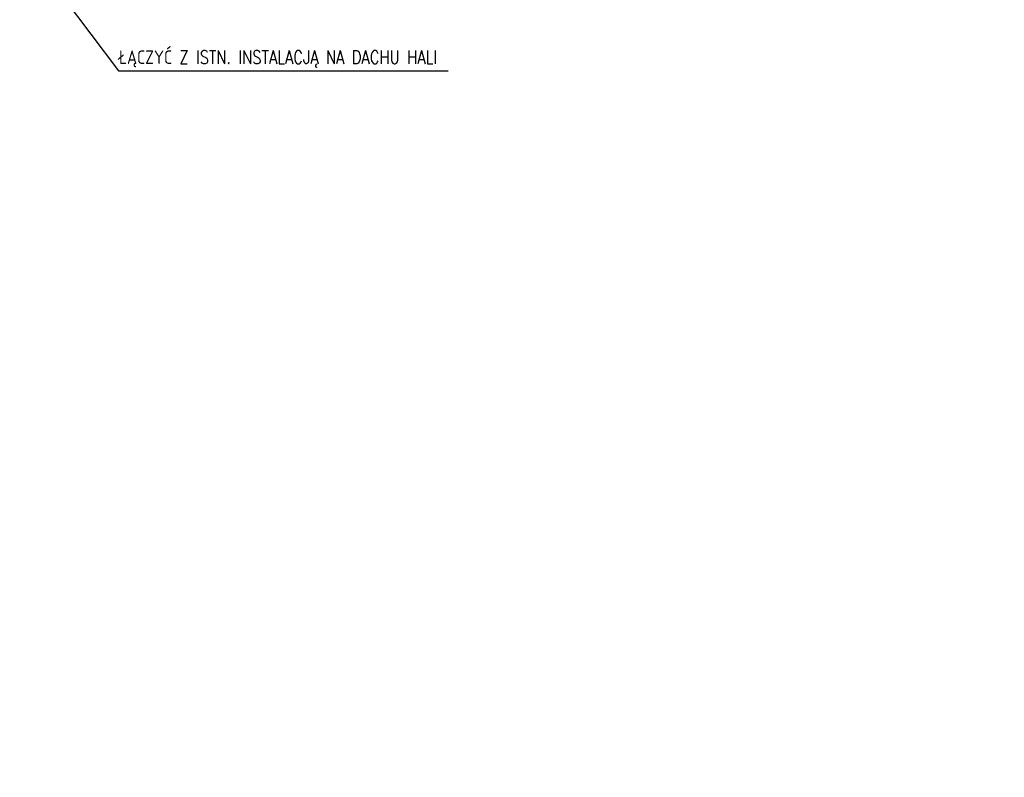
# Model space of a CAD drawing. Header units: millimetres. Extents: x -7955266 to 72030, y -46136 to 9299934.
# Tile 36 of 203: x -5185684 to -5171031, y 6601920 to 6613200. Entities that reach past the tile are written whole.
import ezdxf
from ezdxf import colors
from ezdxf.entities.mleader import LeaderData, LeaderLine
from ezdxf.math import Vec2, Vec3

# ---------------------------------------------------------------- set-up
doc = ezdxf.new("R2010")
doc.units = ezdxf.units.MM
doc.header["$LTSCALE"] = 10
doc.layers.add('IE_OPIS', color=7, linetype='Continuous', lineweight=20)
doc.styles.add('ROMANS', font='romans.shx', dxfattribs={"width": 0.8})

msp = doc.modelspace()

# ---------------------------------------------------------------- leaders
at = {"layer": 'IE_OPIS'}
ml = msp.add_multileader_mtext('Standard', dxfattribs=at)
ml.set_content('\\pxt12.5;ŁĄCZYĆ Z ISTN. INSTALACJĄ NA DACHU HALI', color=256, style='ROMANS')
ml.set_leader_properties()
ml.build(insert=Vec2(0, 0))
ml.multileader.update_dxf_attribs({"text_left_attachment_type": 5, "text_right_attachment_type": 5, "dogleg_length": 0.36, "arrow_head_size": 125})
ctx = ml.context
ctx.base_point, ctx.char_height, ctx.arrow_head_size, ctx.landing_gap_size, ctx.plane_origin = Vec3(-5184210, 6612437), 200, 125, 0.09, Vec3(-5206321, 6615450)
ctx.left_attachment, ctx.right_attachment = 5, 5
notes = []
notes.append((ctx, [(0, (1, 1, 0), (-5184211, 6612437), (1, 0), 0.36, [(0, [(-5185311, 6613900), (-5184211, 6612437)], 0, [])])]))
ctx.mtext.insert, ctx.mtext.flow_direction = Vec3(-5184210, 6612742), 5
for ctx, leaders in notes:
    for number, flags, end, landing, length, lines in leaders:
        leader = LeaderData()
        leader.index, (leader.has_last_leader_line, leader.has_dogleg_vector, leader.attachment_direction) = number, flags
        leader.last_leader_point, leader.dogleg_vector, leader.dogleg_length = Vec3(end), Vec3(landing), length
        for number, points, colour, breaks in lines:
            line = LeaderLine()
            line.index, line.vertices, line.color, line.breaks = number, Vec3.list(points), colors.encode_raw_color(colour), breaks
            leader.lines.append(line)
        ctx.leaders.append(leader)

doc.saveas('drawing.dxf')
